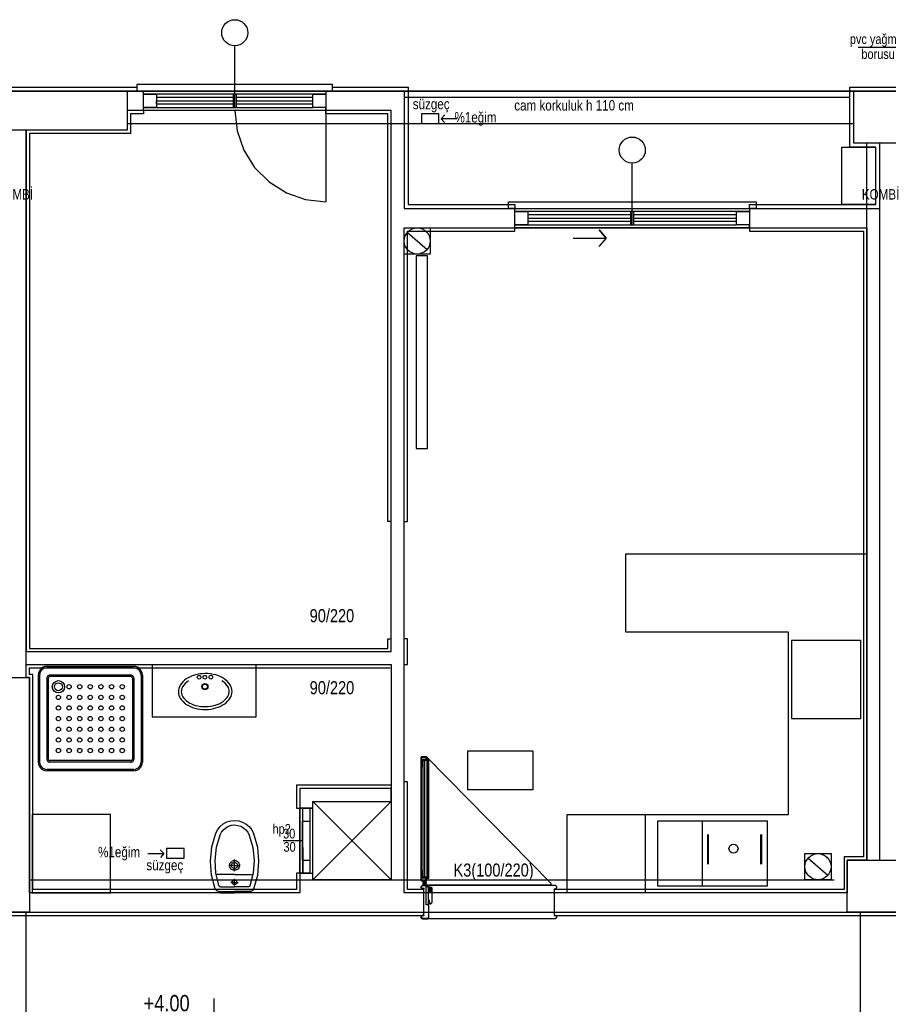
# Model space of a CAD drawing. Header units: centimetres. Extents: x 0 to 15445, y -30 to 2970.
# Tile 6 of 34: x 1655 to 1988, y 1543 to 1921. Entities that reach past the tile are written whole.
import ezdxf

# ---------------------------------------------------------------- set-up
doc = ezdxf.new("R2010")
doc.units = ezdxf.units.CM
doc.layers.add('ASN-MIMARI', color=8, linetype='CONTINUOUS')
doc.styles.get("Standard").update_dxf_attribs({"font": 'arial.ttf', "width": 0.8})

msp = doc.modelspace()

# ---------------------------------------------------------------- linework, layer by layer
at = {"layer": 'ASN-MIMARI'}
for p, q in [((1997.73, 1910.21), (1976.79, 1910.21)), ((1662.18, 1669.5), (1662.18, 1636.14)), ((1662.74, 1669.5), (1662.74, 1636.14)), ((1698.88, 1672.83), (1665.52, 1672.83)), ((1698.88, 1672.28), (1665.52, 1672.28)), ((1697.76, 1669.5), (1666.63, 1669.5)), ((1701.66, 1669.5), (1701.66, 1636.14)), ((1702.21, 1669.5), (1702.21, 1636.14)), ((1665.52, 1668.39), (1665.52, 1637.25)), ((1666.07, 1668.39), (1666.07, 1637.25)), ((1697.76, 1668.94), (1666.63, 1668.94)), ((1698.32, 1668.39), (1698.32, 1637.25)), ((1698.88, 1668.39), (1698.88, 1637.25)), ((1697.76, 1636.7), (1666.63, 1636.7)), ((1697.76, 1636.14), (1666.63, 1636.14)), ((1810.56, 1591.97), (1810.56, 1636.85)), ((1811.21, 1637.25), (1811.21, 1637.2)), ((1698.88, 1633.36), (1665.52, 1633.36)), ((1698.88, 1632.8), (1665.52, 1632.8)), ((1916.86, 1613.57), (1916.86, 1588.57)), ((1756.14, 1606.03), (1763.65, 1606.03)), ((1919.08, 1596.97), (1919.08, 1608.35)), ((1919.38, 1596.97), (1919.38, 1608.35)), ((1939.33, 1608.35), (1939.33, 1596.97)), ((1939.63, 1608.35), (1939.63, 1596.97)), ((1737.51, 1594.26), (1737.53, 1598.83)), ((1737.52, 1596.52), (1735.3, 1596.53)), ((1737.52, 1596.52), (1739.74, 1596.5)), ((1737.5, 1593.02), (1730.44, 1593.05)), ((1737.49, 1590.02), (1736.09, 1590.02)), ((1737.48, 1588.8), (1737.49, 1591.35)), ((1737.49, 1590.02), (1738.89, 1590.01)), ((1737.5, 1593.02), (1744.56, 1592.98)), ((1810.22, 1590.32), (1810.22, 1590.62)), ((1810.46, 1588.97), (1810.46, 1590.57)), ((1810.77, 1590.28), (1810.77, 1590.62)), ((1811.21, 1591.57), (1811.21, 1591.62)), ((1731.52, 1586.55), (1737.47, 1586.52)), ((1731.72, 1586.54), (1731.72, 1586.39)), ((1732.23, 1588.29), (1737.48, 1588.27)), ((1743.42, 1586.49), (1737.47, 1586.52)), ((1742.72, 1588.24), (1737.48, 1588.27)), ((1743.22, 1586.49), (1743.22, 1586.34)), ((1809.11, 1588.47), (1809.61, 1588.97)), ((1809.11, 1587.97), (1809.11, 1588.47)), ((1809.61, 1587.47), (1809.11, 1587.97)), ((1809.61, 1588.97), (1860.59, 1588.97)), ((1810.1, 1587.47), (1809.61, 1587.47)), ((1811.26, 1589.77), (1809.66, 1589.77)), ((1810.1, 1577.47), (1810.1, 1587.47)), ((1810.18, 1589.24), (1810.18, 1588.97)), ((1810.74, 1589.24), (1810.74, 1588.97)), ((1858.59, 1588.97), (1811.61, 1588.97)), ((1860.1, 1587.47), (1860.1, 1577.47)), ((1860.59, 1587.47), (1860.1, 1587.47)), ((1860.59, 1588.97), (1861.09, 1588.47)), ((1861.09, 1587.97), (1860.59, 1587.47)), ((1861.09, 1588.47), (1861.09, 1587.97)), ((1732.07, 1586.04), (1737.47, 1586.02)), ((1742.87, 1585.99), (1737.47, 1586.02)), ((1809.11, 1576.97), (1809.61, 1577.47)), ((1809.11, 1576.47), (1809.11, 1576.97)), ((1809.61, 1575.97), (1809.11, 1576.47)), ((1809.61, 1577.47), (1810.1, 1577.47)), ((1860.59, 1575.97), (1809.61, 1575.97)), ((1860.1, 1577.47), (1860.59, 1577.47)), ((1860.59, 1577.47), (1861.09, 1576.97)), ((1861.09, 1576.47), (1860.59, 1575.97)), ((1861.09, 1576.97), (1861.09, 1576.47)), ((1729.63, 1545.46), (1729.63, 1530.46))]:
    msp.add_line(p, q, dxfattribs=at)
for points in [[(1737.6, 1887.28), (1737.6, 1910.9)], [(1772.6, 1893.53), (1775.1, 1893.53), (1775.1, 1896.03), (1700.1, 1896.03), (1700.1, 1893.53), (1702.6, 1893.53)], [(1317.6, 1893.53), (1317.6, 1188.53), (1992.6, 1188.53), (1992.6, 1233.53), (2317.6, 1233.53), (2317.6, 1188.53), (2985.1, 1188.53), (2985.1, 1893.53), (1317.6, 1893.53)], [(1602.6, 1848.53), (1602.6, 1850.03), (1651.1, 1850.03), (1651.1, 1877.03), (1604.85, 1877.03), (1604.85, 1895.03), (1700.1, 1895.03), (1700.1, 1893.53)], [(1696.35, 1878.53), (1606.35, 1878.53), (1606.35, 1893.53), (1696.35, 1893.53), (1696.35, 1878.53)], [(1676.35, 1893.53), (1975.1, 1893.53)], [(1772.6, 1886.03), (1702.6, 1886.03), (1702.6, 1893.53), (1772.6, 1893.53), (1772.6, 1886.03), (1772.6, 1887.28), (1767.6, 1887.28), (1767.6, 1892.28), (1772.6, 1892.28), (1702.6, 1892.28), (1707.6, 1892.28), (1707.6, 1887.28), (1702.6, 1887.28), (1767.6, 1887.28), (1767.6, 1888.53), (1738.23, 1888.53)], [(1738.23, 1887.28), (1738.23, 1892.28), (1736.98, 1892.28), (1736.98, 1887.28), (1738.23, 1887.28)], [(1775.1, 1893.53), (1775.1, 1895.03), (1804.1, 1895.03), (1804.1, 1850.03), (1845.1, 1850.03), (1845.1, 1848.53)], [(1967.6, 1893.53), (1802.6, 1893.53), (1802.6, 1848.53), (1960.1, 1848.53), (1985.1, 1848.53), (1985.1, 1873.53), (1975.1, 1873.53), (1975.1, 1893.53)], [(1935.1, 1848.53), (1935.1, 1850.03), (1960.1, 1850.03), (1983.6, 1850.03), (1983.6, 1872.03), (1973.6, 1872.03), (1973.6, 1895.03), (2025.1, 1895.03), (2025.1, 1893.53)], [(2010.1, 1873.53), (1975.1, 1873.53), (1975.1, 1893.53), (2010.1, 1893.53), (2010.1, 1873.53)], [(1736.98, 1891.03), (1707.6, 1891.03)], [(1736.98, 1888.53), (1707.6, 1888.53), (1707.6, 1889.78), (1736.98, 1889.78)], [(1738.23, 1889.78), (1767.6, 1889.78), (1767.6, 1891.03), (1738.23, 1891.03)], [(1973.6, 1891.03), (1802.6, 1891.03)], [(1797.6, 1678.53), (1797.6, 1886.03), (1696.35, 1886.03), (1696.35, 1878.53), (1657.6, 1878.53), (1657.6, 1678.53), (1797.6, 1678.53)], [(1702.6, 1886.03), (1702.6, 1884.78), (1697.6, 1884.78), (1697.6, 1877.28), (1658.85, 1877.28), (1658.85, 1679.78), (1796.35, 1679.78), (1796.35, 1683.47), (1797.6, 1683.47)], [(1737.6, 1886.03), (1738.48, 1878.24), (1741.07, 1870.84), (1745.24, 1864.21), (1750.78, 1858.67), (1757.42, 1854.5), (1764.81, 1851.91), (1772.6, 1851.03)], [(1797.6, 1728.47), (1796.35, 1728.47), (1796.35, 1884.78), (1772.6, 1884.78), (1772.6, 1886.03)], [(1772.6, 1886.03), (1772.6, 1851.03)], [(1815.95, 1884.73), (1809.25, 1884.73), (1809.25, 1881.03), (1815.95, 1881.03), (1815.95, 1884.73)], [(1696.35, 1881.03), (1975.1, 1881.03)], [(1822.93, 1882.88), (1816.85, 1882.88), (1818.26, 1884.37), (1816.85, 1882.88), (1818.06, 1881.41)], [(1657.6, 1668.53), (1657.6, 1878.53)], [(1980.1, 1598.53), (1980.1, 1873.53)], [(1970.53, 1850.03), (1970.53, 1872.03), (1983.42, 1872.03), (1983.42, 1850.03), (1970.53, 1850.03)], [(1890.1, 1842.28), (1890.1, 1865.9)], [(1845.1, 1848.53), (1842.6, 1848.53), (1842.6, 1851.03), (1937.6, 1851.03), (1937.6, 1848.53), (1935.1, 1848.53)], [(1935.1, 1841.03), (1845.1, 1841.03), (1845.1, 1848.53), (1935.1, 1848.53), (1935.1, 1841.03), (1935.1, 1842.28), (1930.1, 1842.28), (1930.1, 1847.28), (1935.1, 1847.28), (1845.1, 1847.28), (1850.1, 1847.28), (1850.1, 1842.28), (1845.1, 1842.28), (1930.1, 1842.28), (1930.1, 1843.53), (1890.73, 1843.53)], [(1890.73, 1842.28), (1890.73, 1847.28), (1889.48, 1847.28), (1889.48, 1842.28), (1890.73, 1842.28)], [(1985.1, 1598.53), (1985.1, 1848.53)], [(1889.48, 1846.03), (1850.1, 1846.03)], [(1850.1, 1844.78), (1889.48, 1844.78)], [(1889.48, 1843.53), (1850.1, 1843.53)], [(1890.73, 1844.78), (1930.1, 1844.78), (1930.1, 1846.03), (1890.73, 1846.03)], [(1980.1, 1841.03), (1980.1, 1598.53), (1972.6, 1598.53), (1972.6, 1586.03), (1802.6, 1586.03), (1802.6, 1841.03), (1980.1, 1841.03)], [(1802.6, 1728.46), (1803.85, 1728.46), (1803.85, 1839.78), (1845.1, 1839.78), (1845.1, 1841.03)], [(1812.6, 1841.03), (1812.6, 1831.03), (1802.6, 1831.03), (1802.6, 1841.03), (1812.6, 1841.03)], [(1803.85, 1839.33), (1811.36, 1832.73)], [(1935.1, 1841.03), (1935.1, 1839.78), (1978.85, 1839.78), (1978.85, 1599.78), (1971.35, 1599.78), (1971.35, 1587.28), (1860.1, 1587.28), (1860.1, 1586.03)], [(1867.41, 1837.11), (1880.13, 1837.11), (1877.38, 1840.33), (1880.13, 1837.11), (1877.31, 1833.95)], [(1807.14, 1756.37), (1811.52, 1756.37), (1811.52, 1830.27), (1807.14, 1830.27), (1807.14, 1756.37)], [(1865.1, 1586.03), (1865.1, 1616.03), (1950.1, 1616.03), (1950.1, 1686.03), (1887.6, 1686.03), (1887.6, 1716.03), (1980.1, 1716.03), (1980.1, 1598.53)], [(1802.6, 1673.54), (1803.85, 1673.54), (1803.85, 1683.46), (1802.6, 1683.46)], [(1977.78, 1652.84), (1977.78, 1682.84), (1951.14, 1682.84), (1951.14, 1652.84), (1977.78, 1652.84)], [(1658.85, 1586.03), (1658.85, 1668.53), (1657.6, 1668.53), (1657.6, 1673.53), (1797.6, 1673.53), (1797.6, 1621.03), (1797.6, 1621.03), (1797.6, 1626.03), (1762.6, 1626.03), (1762.6, 1586.03), (1658.85, 1586.03)], [(1705.87, 1673.53), (1705.87, 1653.53), (1745.87, 1653.53), (1745.87, 1673.53)], [(1762.6, 1593.54), (1761.35, 1593.54), (1761.35, 1587.28), (1660.1, 1587.28), (1660.1, 1669.78), (1658.85, 1669.78), (1658.85, 1672.28), (1797.18, 1672.28)], [(1665.52, 1672.83), (1664.77, 1672.75), (1664.07, 1672.5), (1663.44, 1672.11), (1662.91, 1671.58), (1662.51, 1670.95), (1662.26, 1670.24), (1662.18, 1669.5)], [(1665.52, 1672.28), (1664.9, 1672.21), (1664.31, 1672), (1663.78, 1671.67), (1663.34, 1671.23), (1663.01, 1670.71), (1662.81, 1670.12), (1662.74, 1669.5)], [(1666.63, 1669.5), (1666.38, 1669.47), (1666.15, 1669.39), (1665.94, 1669.26), (1665.76, 1669.08), (1665.63, 1668.87), (1665.54, 1668.63), (1665.52, 1668.39)], [(1698.88, 1668.39), (1698.85, 1668.63), (1698.77, 1668.87), (1698.63, 1669.08), (1698.46, 1669.26), (1698.25, 1669.39), (1698.01, 1669.47), (1697.76, 1669.5)], [(1702.21, 1669.5), (1702.13, 1670.24), (1701.88, 1670.95), (1701.48, 1671.58), (1700.96, 1672.11), (1700.32, 1672.5), (1699.62, 1672.75), (1698.88, 1672.83)], [(1701.66, 1669.5), (1701.59, 1670.12), (1701.38, 1670.71), (1701.05, 1671.23), (1700.61, 1671.67), (1700.08, 1672), (1699.5, 1672.21), (1698.88, 1672.28)], [(1722.15, 1669.51), (1721.32, 1669.24), (1720.51, 1668.9), (1719.73, 1668.49), (1718.98, 1668.03)], [(1726.23, 1670.1), (1725.2, 1670.06), (1724.17, 1669.94), (1723.15, 1669.76), (1722.15, 1669.51)], [(1730.33, 1669.57), (1729.32, 1669.8), (1728.3, 1669.97), (1727.27, 1670.07), (1726.23, 1670.1)], [(1733.52, 1668.13), (1732.76, 1668.58), (1731.98, 1668.98), (1731.16, 1669.31), (1730.33, 1669.57)], [(1643.85, 1578.53), (1643.85, 1668.53), (1658.85, 1668.53), (1658.85, 1578.53), (1643.85, 1578.53)], [(1666.63, 1668.94), (1666.51, 1668.93), (1666.39, 1668.89), (1666.28, 1668.82), (1666.19, 1668.73), (1666.13, 1668.63), (1666.09, 1668.51), (1666.07, 1668.39)], [(1698.32, 1668.39), (1698.31, 1668.51), (1698.27, 1668.63), (1698.2, 1668.73), (1698.11, 1668.82), (1698.01, 1668.89), (1697.89, 1668.93), (1697.76, 1668.94)], [(1716.69, 1665.62), (1716.39, 1665.04), (1716.17, 1664.43), (1716.04, 1663.79), (1716, 1663.14)], [(1718.98, 1668.03), (1718.31, 1667.52), (1717.71, 1666.95), (1717.16, 1666.31), (1716.69, 1665.62)], [(1719.84, 1667.28), (1719.19, 1666.83), (1718.6, 1666.3), (1718.07, 1665.7), (1717.62, 1665.05)], [(1734.91, 1665.17), (1734.45, 1665.82), (1733.92, 1666.4), (1733.32, 1666.92), (1732.67, 1667.37)], [(1735.84, 1665.75), (1735.36, 1666.44), (1734.8, 1667.07), (1734.19, 1667.63), (1733.52, 1668.13)], [(1736.56, 1663.28), (1736.51, 1663.93), (1736.37, 1664.57), (1736.15, 1665.18), (1735.84, 1665.75)], [(1716, 1663.14), (1716.05, 1662.49), (1716.19, 1661.85), (1716.42, 1661.24), (1716.72, 1660.66)], [(1717.62, 1665.05), (1717.39, 1664.61), (1717.23, 1664.13), (1717.13, 1663.64), (1717.1, 1663.14)], [(1717.1, 1663.14), (1717.13, 1662.64), (1717.24, 1662.16), (1717.41, 1661.69), (1717.65, 1661.24)], [(1735.47, 1663.27), (1735.43, 1663.77), (1735.32, 1664.26), (1735.15, 1664.73), (1734.91, 1665.17)], [(1734.94, 1661.36), (1735.17, 1661.81), (1735.34, 1662.28), (1735.44, 1662.77), (1735.47, 1663.27)], [(1735.87, 1660.8), (1736.17, 1661.37), (1736.39, 1661.99), (1736.52, 1662.63), (1736.56, 1663.28)], [(1716.72, 1660.66), (1717.21, 1659.98), (1717.76, 1659.35), (1718.37, 1658.78), (1719.05, 1658.29)], [(1717.65, 1661.24), (1718.07, 1660.66), (1718.54, 1660.11), (1719.07, 1659.63), (1719.65, 1659.2)], [(1719.05, 1658.29), (1719.8, 1657.83), (1720.58, 1657.44), (1721.4, 1657.11), (1722.24, 1656.85)], [(1719.65, 1659.2), (1720.33, 1658.79), (1721.03, 1658.43), (1721.77, 1658.14), (1722.52, 1657.9)], [(1726.32, 1657.41), (1727.28, 1657.45), (1728.24, 1657.55), (1729.18, 1657.72), (1730.11, 1657.95)], [(1730.11, 1657.95), (1730.87, 1658.2), (1731.59, 1658.51), (1732.3, 1658.87), (1732.97, 1659.29)], [(1730.41, 1656.9), (1731.25, 1657.18), (1732.06, 1657.52), (1732.84, 1657.92), (1733.58, 1658.39)], [(1732.97, 1659.29), (1733.54, 1659.73), (1734.06, 1660.22), (1734.53, 1660.77), (1734.94, 1661.36)], [(1733.58, 1658.39), (1734.25, 1658.89), (1734.86, 1659.47), (1735.4, 1660.1), (1735.87, 1660.8)], [(1722.24, 1656.85), (1723.24, 1656.61), (1724.27, 1656.44), (1725.3, 1656.35), (1726.33, 1656.32)], [(1722.52, 1657.9), (1723.46, 1657.68), (1724.41, 1657.53), (1725.36, 1657.44), (1726.32, 1657.41)], [(1726.33, 1656.32), (1727.36, 1656.36), (1728.39, 1656.47), (1729.41, 1656.65), (1730.41, 1656.9)], [(1827, 1625.48), (1827, 1640.48), (1852, 1640.48), (1852, 1625.48), (1827, 1625.48)], [(1662.18, 1636.14), (1662.26, 1635.4), (1662.51, 1634.69), (1662.91, 1634.06), (1663.44, 1633.53), (1664.07, 1633.13), (1664.77, 1632.89), (1665.52, 1632.8)], [(1662.74, 1636.14), (1662.81, 1635.52), (1663.01, 1634.93), (1663.34, 1634.41), (1663.78, 1633.97), (1664.31, 1633.63), (1664.9, 1633.43), (1665.52, 1633.36)], [(1665.52, 1637.25), (1665.54, 1637), (1665.63, 1636.77), (1665.76, 1636.56), (1665.94, 1636.38), (1666.15, 1636.25), (1666.38, 1636.17), (1666.63, 1636.14)], [(1666.07, 1637.25), (1666.09, 1637.13), (1666.13, 1637.01), (1666.19, 1636.9), (1666.28, 1636.82), (1666.39, 1636.75), (1666.51, 1636.71), (1666.63, 1636.7)], [(1697.76, 1636.7), (1697.89, 1636.71), (1698.01, 1636.75), (1698.11, 1636.82), (1698.2, 1636.9), (1698.27, 1637.01), (1698.31, 1637.13), (1698.32, 1637.25)], [(1697.76, 1636.14), (1698.01, 1636.17), (1698.25, 1636.25), (1698.46, 1636.38), (1698.63, 1636.56), (1698.77, 1636.77), (1698.85, 1637), (1698.88, 1637.25)], [(1698.88, 1632.8), (1699.62, 1632.89), (1700.32, 1633.13), (1700.96, 1633.53), (1701.48, 1634.06), (1701.88, 1634.69), (1702.13, 1635.4), (1702.21, 1636.14)], [(1698.88, 1633.36), (1699.5, 1633.43), (1700.08, 1633.63), (1700.61, 1633.97), (1701.05, 1634.41), (1701.38, 1634.93), (1701.59, 1635.52), (1701.66, 1636.14)], [(1809.16, 1638.1), (1811.11, 1638.1), (1811.11, 1637.25), (1811.21, 1637.25), (1811.21, 1638.2), (1809.06, 1638.2), (1809.06, 1590.62), (1811.21, 1590.62), (1811.21, 1591.57), (1811.11, 1591.57), (1811.11, 1590.72), (1809.16, 1590.72), (1809.16, 1638.1)], [(1809.21, 1637.05), (1809.21, 1634.55), (1809.41, 1634.55), (1809.41, 1636.85), (1811.71, 1636.85), (1811.71, 1634.55), (1811.91, 1634.55), (1811.91, 1637.05), (1809.21, 1637.05)], [(1809.21, 1634.5), (1809.46, 1634.5), (1809.46, 1636.8), (1809.81, 1636.8), (1809.81, 1592.02), (1809.46, 1592.02), (1809.46, 1594.32), (1809.21, 1594.32), (1809.21, 1634.5)], [(1810.86, 1638.1), (1810.86, 1637.15), (1809.26, 1637.15), (1809.26, 1638.1)], [(1810.96, 1637.95), (1810.96, 1637.1), (1811.96, 1637.1), (1811.96, 1591.72), (1810.96, 1591.72), (1810.96, 1590.87), (1811.06, 1590.87), (1811.06, 1591.62), (1812.06, 1591.62), (1812.06, 1637.2), (1811.06, 1637.2), (1811.06, 1637.95), (1810.96, 1637.95)], [(1811.21, 1638.2), (1858.9, 1589.77), (1858.9, 1588.97)], [(1811.66, 1634.5), (1811.66, 1636.8), (1811.31, 1636.8), (1811.31, 1592.02), (1811.66, 1592.02), (1811.66, 1594.32), (1811.91, 1594.32), (1811.91, 1634.5), (1811.66, 1634.5)], [(1810.1, 1586.03), (1810.1, 1587.28), (1803.85, 1587.28), (1803.85, 1628.54), (1802.6, 1628.54)], [(1797.6, 1627.28), (1761.35, 1627.28), (1761.35, 1618.53), (1762.6, 1618.53)], [(1797.6, 1621.03), (1797.6, 1591.03), (1767.6, 1591.03), (1767.6, 1621.03), (1797.6, 1621.03), (1767.6, 1591.03), (1767.6, 1621.03), (1797.6, 1591.03)], [(1762.6, 1618.53), (1762.6, 1618.53), (1767.6, 1618.53), (1766.41, 1618.53), (1766.41, 1593.53), (1762.6, 1593.54), (1762.6, 1618.53)], [(1767.6, 1593.53), (1767.6, 1618.53), (1762.63, 1618.53), (1762.6, 1593.53), (1767.6, 1593.53)], [(1763.63, 1618.53), (1763.63, 1613.53), (1766.41, 1613.53)], [(1689.88, 1586.03), (1689.88, 1616.03), (1659.88, 1616.03), (1659.88, 1586.03), (1689.88, 1586.03)], [(1730.35, 1608.85), (1731.06, 1610.23), (1732.03, 1611.44), (1733.22, 1612.43), (1734.58, 1613.17), (1736.07, 1613.62), (1737.61, 1613.77)], [(1737.61, 1613.77), (1739.15, 1613.6), (1740.63, 1613.14), (1741.98, 1612.39), (1743.16, 1611.38), (1744.12, 1610.16), (1744.81, 1608.78)], [(1763.63, 1598.53), (1763.63, 1613.53)], [(1763.63, 1613.53), (1763.68, 1593.53)], [(1865.1, 1586.03), (1865.1, 1616.03), (1895.1, 1616.03), (1895.1, 1586.03)], [(1941.86, 1588.57), (1899.86, 1588.57), (1899.86, 1613.57), (1941.86, 1613.57), (1941.86, 1588.57)], [(1730.12, 1587.53), (1728.71, 1592.79), (1728.28, 1598.21), (1728.83, 1603.62), (1730.35, 1608.85)], [(1731.98, 1608.21), (1732.53, 1609.28), (1733.28, 1610.21), (1734.2, 1610.98), (1735.26, 1611.55), (1736.4, 1611.9), (1737.6, 1612.02)], [(1737.6, 1612.02), (1738.79, 1611.89), (1739.94, 1611.53), (1740.98, 1610.95), (1741.9, 1610.17), (1742.64, 1609.22), (1743.17, 1608.15)], [(1731.53, 1588.8), (1730.35, 1593.61), (1730.03, 1598.55), (1730.58, 1603.46), (1731.98, 1608.21)], [(1743.17, 1608.15), (1744.53, 1603.39), (1745.03, 1598.47), (1744.66, 1593.54), (1743.44, 1588.74)], [(1744.81, 1608.78), (1746.28, 1603.54), (1746.78, 1598.12), (1746.29, 1592.7), (1744.83, 1587.45)], [(1704.26, 1601.06), (1710.34, 1601.06), (1708.94, 1602.55), (1710.34, 1601.06), (1709.13, 1599.6)], [(1711.43, 1599.33), (1718.14, 1599.33), (1718.14, 1603.03), (1711.43, 1603.03), (1711.43, 1599.33)], [(1737.51, 1594.64), (1737.12, 1594.68), (1736.75, 1594.81), (1736.41, 1595), (1736.12, 1595.27), (1735.89, 1595.59), (1735.73, 1595.94), (1735.65, 1596.33), (1735.66, 1596.72), (1735.74, 1597.1), (1735.9, 1597.46), (1736.13, 1597.78), (1736.43, 1598.04), (1736.77, 1598.23), (1737.14, 1598.35), (1737.53, 1598.39)], [(1737.51, 1595.37), (1737.28, 1595.39), (1737.05, 1595.47), (1736.84, 1595.59), (1736.66, 1595.75), (1736.52, 1595.95), (1736.42, 1596.17), (1736.38, 1596.4), (1736.38, 1596.64), (1736.43, 1596.88), (1736.53, 1597.1), (1736.67, 1597.29), (1736.85, 1597.45), (1737.06, 1597.57), (1737.29, 1597.64), (1737.53, 1597.67)], [(1737.53, 1598.39), (1737.92, 1598.35), (1738.29, 1598.22), (1738.63, 1598.03), (1738.92, 1597.76), (1739.15, 1597.44), (1739.31, 1597.09), (1739.39, 1596.7), (1739.38, 1596.31), (1739.3, 1595.93), (1739.14, 1595.57), (1738.91, 1595.25), (1738.61, 1594.99), (1738.27, 1594.8), (1737.9, 1594.68), (1737.51, 1594.64)], [(1737.53, 1597.67), (1737.76, 1597.64), (1737.99, 1597.56), (1738.2, 1597.44), (1738.38, 1597.28), (1738.52, 1597.09), (1738.62, 1596.87), (1738.66, 1596.63), (1738.66, 1596.39), (1738.61, 1596.15), (1738.51, 1595.94), (1738.37, 1595.74), (1738.19, 1595.58), (1737.98, 1595.46), (1737.75, 1595.39), (1737.51, 1595.37)], [(1763.68, 1593.53), (1763.68, 1598.53), (1766.41, 1598.53)], [(1966.35, 1601.03), (1966.35, 1591.03), (1956.35, 1591.03), (1956.35, 1601.03), (1966.35, 1601.03)], [(1957.6, 1599.33), (1965.11, 1592.73)], [(1972.6, 1598.53), (2007.6, 1598.53), (2007.6, 1578.53), (1972.6, 1578.53), (1972.6, 1598.53)], [(1809.41, 1591.97), (1809.41, 1594.27), (1809.21, 1594.27), (1809.21, 1591.77), (1811.91, 1591.77), (1811.91, 1594.27), (1811.71, 1594.27), (1811.71, 1591.97), (1809.41, 1591.97)], [(1658.85, 1591.03), (1967.6, 1591.03)], [(1737.48, 1589.14), (1737.3, 1589.16), (1737.13, 1589.22), (1736.97, 1589.31), (1736.83, 1589.43), (1736.73, 1589.58), (1736.65, 1589.75), (1736.62, 1589.93), (1736.62, 1590.11), (1736.66, 1590.29), (1736.73, 1590.46), (1736.84, 1590.6), (1736.98, 1590.73), (1737.14, 1590.82), (1737.31, 1590.87), (1737.49, 1590.89)], [(1737.49, 1590.89), (1737.67, 1590.87), (1737.85, 1590.81), (1738, 1590.72), (1738.14, 1590.6), (1738.25, 1590.45), (1738.32, 1590.28), (1738.36, 1590.1), (1738.36, 1589.92), (1738.32, 1589.74), (1738.24, 1589.57), (1738.13, 1589.43), (1738, 1589.3), (1737.84, 1589.21), (1737.66, 1589.16), (1737.48, 1589.14)], [(1763.63, 1593.53), (1763.63, 1593.54)], [(1810.86, 1590.72), (1810.86, 1591.67), (1809.26, 1591.67), (1809.26, 1590.72)], [(1731.52, 1586.55), (1731.22, 1586.58), (1730.93, 1586.67), (1730.67, 1586.82), (1730.44, 1587.02), (1730.25, 1587.26), (1730.12, 1587.53)], [(1732.23, 1588.29), (1732.08, 1588.31), (1731.93, 1588.36), (1731.8, 1588.43), (1731.68, 1588.54), (1731.59, 1588.66), (1731.53, 1588.8)], [(1732.07, 1586.04), (1731.99, 1586.05), (1731.91, 1586.08), (1731.85, 1586.12), (1731.79, 1586.18), (1731.75, 1586.24), (1731.73, 1586.32), (1731.72, 1586.39)], [(1743.44, 1588.74), (1743.37, 1588.6), (1743.28, 1588.48), (1743.16, 1588.38), (1743.03, 1588.3), (1742.88, 1588.25), (1742.72, 1588.24)], [(1743.22, 1586.34), (1743.21, 1586.26), (1743.18, 1586.18), (1743.14, 1586.12), (1743.09, 1586.06), (1743.02, 1586.02), (1742.94, 1586), (1742.87, 1585.99)], [(1744.83, 1587.45), (1744.69, 1587.18), (1744.51, 1586.94), (1744.28, 1586.75), (1744.01, 1586.6), (1743.72, 1586.51), (1743.42, 1586.49)], [(1812.11, 1586.81), (1812.11, 1588.47), (1811.61, 1588.97), (1809.61, 1588.97), (1809.11, 1588.47), (1809.11, 1587.97), (1809.61, 1587.47), (1810.3, 1587.47), (1810.3, 1587.67), (1809.61, 1587.67), (1809.31, 1587.97), (1809.31, 1588.47), (1809.61, 1588.77), (1811.61, 1588.77), (1811.91, 1588.47), (1811.91, 1586.61), (1813.11, 1586.61), (1813.11, 1587.76), (1813.16, 1587.76), (1813.16, 1582.23), (1812.86, 1581.93), (1812.61, 1581.93), (1812.31, 1582.23), (1812.31, 1583.06), (1812.11, 1583.06), (1812.11, 1582.23), (1812.61, 1581.73), (1812.86, 1581.73), (1813.36, 1582.23), (1813.36, 1587.76), (1812.91, 1587.76), (1812.91, 1586.81), (1812.11, 1586.81)], [(1811.1, 1588.44), (1811.85, 1588.44), (1811.85, 1581.46), (1811.1, 1581.46), (1811.1, 1588.44)], [(1812.86, 1587.81), (1813.13, 1588.02), (1813.33, 1588.07), (1812.86, 1588.07), (1812.16, 1588.07), (1812.16, 1586.88), (1812.86, 1586.88), (1812.86, 1587.81)], [(1812.76, 1587.77), (1812.26, 1587.71), (1812.26, 1587.97), (1812.82, 1587.97), (1812.76, 1587.84), (1812.76, 1587.81), (1812.76, 1587.77)], [(1967.6, 1586.03), (1890.1, 1586.03)], [(1809.31, 1576.97), (1809.31, 1576.47), (1809.31, 1576.97), (1809.61, 1577.27), (1810.3, 1577.27), (1810.3, 1577.47), (1809.61, 1577.47), (1809.11, 1576.97), (1809.11, 1576.47), (1809.61, 1575.97), (1811.61, 1575.97), (1812.11, 1576.47), (1812.11, 1582), (1811.91, 1582), (1811.91, 1576.47), (1811.61, 1576.17), (1809.61, 1576.17), (1809.31, 1576.47)], [(2827.6, 1578.53), (2827.6, 1503.53), (2240.13, 1503.53), (2240.1, 1488.53), (2335.6, 1488.53), (2335.6, 1366.03), (2167.6, 1366.03), (2167.6, 1253.53), (2167.6, 1253.53), (2167.6, 1241.03), (2092.6, 1241.03), (2092.6, 1503.53), (1475.1, 1503.53), (1475.1, 1578.53), (2827.6, 1578.53)], [(1528.29, 1578.53), (1528.29, 1577.28), (1810.1, 1577.28), (1810.1, 1578.53)], [(1657.6, 1503.53), (1657.6, 1578.53)], [(1658.85, 1578.53), (1967.6, 1578.53)], [(1860.1, 1578.53), (1860.1, 1577.28), (2142.6, 1577.28), (2142.6, 1578.53)], [(1977.6, 1503.53), (1977.6, 1578.53)]]:
    msp.add_lwpolyline(points, dxfattribs=at)
for centre, radius in [((1737.6, 1915.9), 5), ((1890.1, 1870.9), 5), ((1807.6, 1836.03), 5), ((1723.91, 1668.69), 0.713), ((1726.15, 1668.71), 0.713), ((1728.46, 1668.73), 0.713), ((1669.96, 1665.05), 2.36), ((1669.96, 1665.05), 1.53), ((1674.04, 1665.05), 0.834), ((1678.12, 1665.05), 0.834), ((1682.19, 1665.05), 0.834), ((1686.27, 1665.05), 0.834), ((1690.34, 1665.05), 0.834), ((1694.43, 1665.05), 0.834), ((1726.16, 1665.08), 1.15), ((1726.16, 1665.08), 0.969), ((1669.96, 1660.97), 0.834), ((1674.04, 1660.97), 0.834), ((1678.12, 1660.97), 0.834), ((1682.19, 1660.97), 0.834), ((1686.27, 1660.97), 0.834), ((1690.34, 1660.97), 0.834), ((1694.42, 1660.97), 0.834), ((1669.96, 1656.9), 0.834), ((1674.04, 1656.9), 0.834), ((1678.12, 1656.9), 0.834), ((1682.19, 1656.9), 0.834), ((1686.27, 1656.9), 0.834), ((1690.34, 1656.9), 0.834), ((1694.42, 1656.9), 0.834), ((1669.96, 1652.82), 0.834), ((1674.04, 1652.82), 0.834), ((1678.12, 1652.82), 0.834), ((1682.19, 1652.82), 0.834), ((1686.27, 1652.82), 0.834), ((1690.34, 1652.82), 0.834), ((1694.42, 1652.82), 0.834), ((1669.96, 1648.74), 0.834), ((1674.04, 1648.74), 0.834), ((1678.12, 1648.74), 0.834), ((1682.19, 1648.74), 0.834), ((1686.27, 1648.74), 0.834), ((1690.34, 1648.74), 0.834), ((1694.42, 1648.74), 0.834), ((1669.96, 1644.66), 0.834), ((1674.04, 1644.66), 0.834), ((1678.12, 1644.66), 0.834), ((1682.19, 1644.66), 0.834), ((1686.27, 1644.66), 0.834), ((1690.34, 1644.66), 0.834), ((1694.42, 1644.66), 0.834), ((1669.96, 1640.59), 0.834), ((1674.04, 1640.59), 0.834), ((1678.12, 1640.59), 0.834), ((1682.19, 1640.59), 0.834), ((1686.27, 1640.59), 0.834), ((1690.34, 1640.59), 0.834), ((1694.42, 1640.59), 0.834), ((1928.94, 1602.93), 1.73), ((1961.35, 1596.03), 5), ((1810.46, 1589.77), 0.6), ((1810.46, 1589.77), 0.4)]:
    msp.add_circle(centre, radius, dxfattribs=at)

# ---------------------------------------------------------------- texts
at = {"layer": 'ASN-MIMARI', "width": 0.8}
for s, height, p in [('pvc yağmur iniş', 3.75, (1973.58, 1911.61)), ('borusu %%c10', 3.75, (1978.01, 1905.83)), ('süzgeç', 3.994, (1805.89, 1886.57)), ('cam korkuluk h 110 cm', 3.9936, (1844.83, 1886.06)), ('%%%1eğim', 3.994, (1821.91, 1881.47)), ('KOMBİ', 3.994, (1645.86, 1851.91)), ('KOMBİ', 3.994, (1978.18, 1851.91)), ('90/220', 5, (1766.35, 1689.81)), ('90/220', 5, (1766.36, 1662.19)), ('hp2', 3.75, (1752.11, 1608.64)), ('30', 3.75, (1756.17, 1606.84)), ('30', 3.75, (1756.3, 1601.76)), ('%%%1eğim', 3.994, (1685.17, 1599.66)), ('süzgeç', 3.994, (1703.7, 1594.65)), ('K3(100/220)', 5, (1821.52, 1592.24)), ('+4.00', 6.25, (1702.64, 1540.57))]:
    msp.add_text(s, height=height, dxfattribs=at).set_placement(p)

doc.saveas('drawing.dxf')
